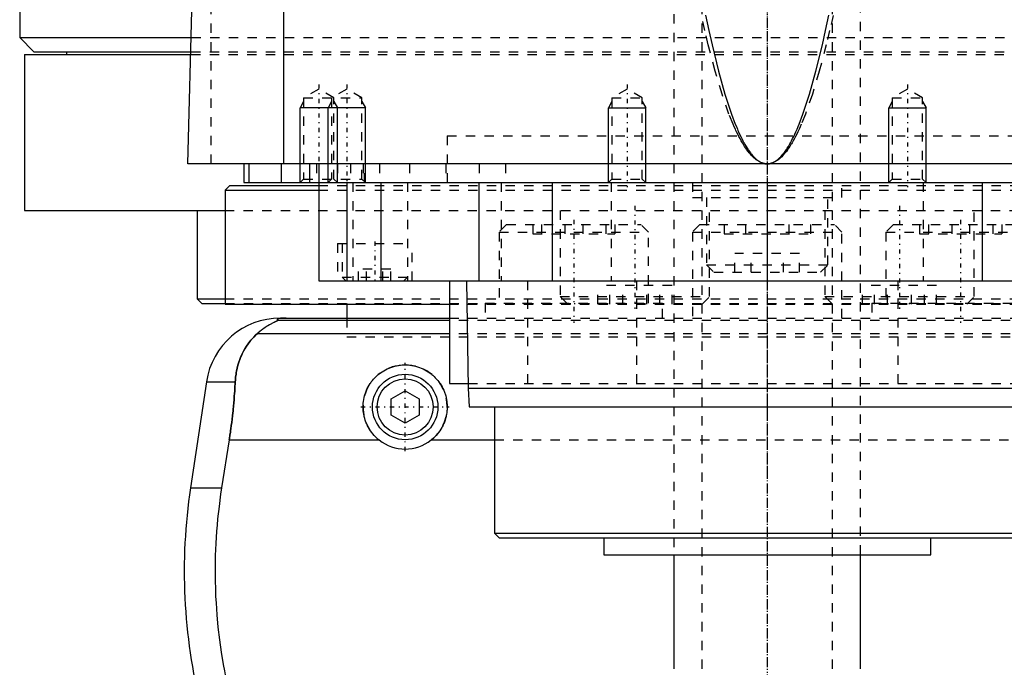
# Model space of a CAD drawing. Extents: x -90 to 90, y -104 to 484.
# Tile 3 of 8: x -80 to 25, y -37 to 32. Entities that reach past the tile are written whole.
import ezdxf

# ---------------------------------------------------------------- set-up
doc = ezdxf.new("R2010")
doc.units = 0
doc.linetypes.add('CENTER', pattern=[1.5, 0.45, -0.5, 0.05, -0.5])
doc.linetypes.add('DASHED', pattern=[2, 1, -1])
for name, color, linetype in [('AM_0', 7, 'CONTINUOUS'), ('AM_10', 7, 'CONTINUOUS'), ('AM_3', 7, 'DASHED'), ('AM_7', 7, 'CENTER')]:
    doc.layers.add(name, color=color, linetype=linetype)

msp = doc.modelspace()

# ---------------------------------------------------------------- linework, layer by layer
at = {"layer": 'AM_0', "color": 7, "linetype": 'CONTINUOUS'}
for p, q in [((-80, 291.5), (-80, 30)), ((-51.74, 16.5), (-51.74, 77.05)), ((-62, 16.5), (-60.5, 73.35)), ((-80, 30), (-78.5, 28.5)), ((-80, 30), (-61.61, 30)), ((-78.5, 28.5), (-61.65, 28.5)), ((-75, 28.5), (-75, 28.2)), ((-79.5, 28.2), (-79.5, 11.5)), ((-79.5, 28.2), (-61.66, 28.2)), ((62, 16.5), (-62, 16.5)), ((-56, 16.5), (-56, 14.5)), ((-55.47, 16.5), (-55.47, 14.5)), ((-52, 16.5), (-52, 14.5)), ((-49, 16.5), (-49, 14.5)), ((-48, 16.5), (-48, 4)), ((-57.5, 14.2), (-58, 13.7)), ((-58, 13.7), (-58, 1.5)), ((-58, 13.7), (-48.01, 13.7)), ((-57.5, 14.2), (-48.01, 14.2)), ((-56, 14.5), (56, 14.5)), ((-45, 14.5), (-45, 4)), ((-41.36, 14.5), (-41.36, 4)), ((-30.85, 14.5), (-30.85, 4)), ((-23, 14.5), (-23, 4)), ((-13, 14.5), (-13, 14.5)), ((0, 14.5), (0, 4)), ((13, 14.5), (13, 14.5)), ((23, 14.5), (23, 4)), ((-79.5, 11.5), (-58.06, 11.5)), ((-61, 11.5), (-61, 2.08)), ((-48, 4), (48, 4)), ((-34, 4), (-34, -7)), ((-32.18, 4), (-32, -7.5)), ((-61, 2.08), (-60.5, 1.58)), ((-61, 2.08), (-58.04, 2.08)), ((-60.5, 1.58), (-58.02, 1.58)), ((-58, 1.5), (-34.04, 1.5)), ((-45, 1.5), (-45, 0)), ((-52.11, 0), (-34, 0)), ((-34, -0.25), (-52.38, -0.25)), ((-34, -1.69), (-54.6, -1.69)), ((-60.02, -6.81), (-61.72, -18.16)), ((-60.02, -6.81), (-56.93, -6.81)), ((-34, -7), (-32.01, -7)), ((-40.25, -8.63), (-38.75, -7.77)), ((-38.75, -7.77), (-37.25, -8.63)), ((-32, -7.5), (-31.9, -9.5)), ((-32, -7.5), (32, -7.5)), ((-40.25, -10.37), (-40.25, -8.63)), ((-37.25, -8.63), (-37.25, -10.37)), ((-38.75, -11.23), (-40.25, -10.37)), ((-37.25, -10.37), (-38.75, -11.23)), ((-31.9, -9.5), (31.9, -9.5)), ((-29.18, -9.5), (-29.18, -23)), ((-57.58, -13.03), (-58.39, -18.16)), ((-57.58, -13.03), (-41.54, -13.03)), ((-35.96, -13.03), (-29.18, -13.03)), ((-61.72, -18.16), (-58.39, -18.16)), ((-29.18, -23), (-28.68, -23.5)), ((-29.18, -23), (29.18, -23)), ((-28.68, -23.5), (28.68, -23.5)), ((-17.5, -23.5), (-17.5, -25.3)), ((17.5, -25.3), (17.5, -23.5)), ((-17.5, -25.3), (17.5, -25.3)), ((-10, -25.3), (-10, -37.5)), ((10, -37.5), (10, -25.3))]:
    msp.add_line(p, q, dxfattribs=at)
for points in [[(-6.59, 32.39, 0), (-6.24, 30.76, 0), (-5.9, 29.22, 0), (-5.21, 26.41, 0), (-4.52, 23.94, 0), (-3.82, 21.83, 0), (-3.42, 20.76, 0), (-3.3, 20.48, 0), (-3.19, 20.2, 0), (-3.13, 20.07, 0), (-3.07, 19.94, 0), (-2.95, 19.68, 0), (-2.84, 19.44, 0), (-2.72, 19.2, 0), (-2.61, 18.98, 0), (-2.49, 18.76, 0), (-2.43, 18.66, 0), (-2.38, 18.56, 0), (-2.26, 18.36, 0), (-2.14, 18.18, 0), (-2.09, 18.09, 0), (-2.03, 18, 0), (-1.91, 17.83, 0), (-1.8, 17.68, 0), (-1.74, 17.6, 0), (-1.68, 17.53, 0), (-1.56, 17.39, 0), (-1.45, 17.27, 0), (-1.33, 17.15, 0), (-1.22, 17.04, 0), (-1.1, 16.94, 0), (-1.04, 16.9, 0), (-0.99, 16.85, 0), (-0.87, 16.78, 0), (-0.75, 16.71, 0), (-0.64, 16.65, 0), (-0.57, 16.62, 0), (-0.55, 16.61, 0), (-0.53, 16.6, 0), (-0.52, 16.6, 0), (-0.51, 16.6, 0), (-0.49, 16.59, 0), (-0.47, 16.58, 0), (-0.45, 16.58, 0), (-0.43, 16.57, 0), (-0.42, 16.56, 0), (-0.41, 16.56, 0), (-0.4, 16.56, 0), (-0.38, 16.55, 0), (-0.36, 16.55, 0), (-0.35, 16.54, 0), (-0.34, 16.54, 0), (-0.32, 16.54, 0), (-0.3, 16.53, 0), (-0.29, 16.53, 0), (-0.28, 16.53, 0), (-0.26, 16.52, 0), (-0.24, 16.52, 0), (-0.22, 16.52, 0), (-0.2, 16.51, 0), (-0.18, 16.51, 0), (-0.17, 16.51, 0), (-0.16, 16.51, 0), (-0.14, 16.51, 0), (-0.13, 16.51, 0), (-0.11, 16.5, 0), (-0.09, 16.5, 0), (-0.07, 16.5, 0), (-0.06, 16.5, 0), (-0.05, 16.5, 0), (-0.03, 16.5, 0), (-0.01, 16.5, 0), (0, 16.5, 0)], [(0, 16.5, 0), (0.01, 16.5, 0), (0.03, 16.5, 0), (0.05, 16.5, 0), (0.06, 16.5, 0), (0.07, 16.5, 0), (0.09, 16.5, 0), (0.11, 16.5, 0), (0.13, 16.51, 0), (0.14, 16.51, 0), (0.16, 16.51, 0), (0.17, 16.51, 0), (0.18, 16.51, 0), (0.2, 16.51, 0), (0.22, 16.52, 0), (0.24, 16.52, 0), (0.26, 16.52, 0), (0.28, 16.53, 0), (0.29, 16.53, 0), (0.3, 16.53, 0), (0.32, 16.54, 0), (0.34, 16.54, 0), (0.35, 16.54, 0), (0.36, 16.55, 0), (0.38, 16.55, 0), (0.4, 16.56, 0), (0.41, 16.56, 0), (0.42, 16.56, 0), (0.43, 16.57, 0), (0.45, 16.58, 0), (0.47, 16.58, 0), (0.49, 16.59, 0), (0.51, 16.6, 0), (0.52, 16.6, 0), (0.53, 16.6, 0), (0.55, 16.61, 0), (0.57, 16.62, 0), (0.59, 16.63, 0), (0.61, 16.63, 0), (0.63, 16.64, 0), (0.64, 16.65, 0), (0.65, 16.65, 0), (0.67, 16.66, 0), (0.69, 16.67, 0), (0.75, 16.71, 0), (0.87, 16.78, 0), (0.99, 16.85, 0), (1.04, 16.9, 0), (1.1, 16.94, 0), (1.22, 17.04, 0), (1.33, 17.15, 0), (1.45, 17.27, 0), (1.56, 17.39, 0), (1.68, 17.53, 0), (1.74, 17.6, 0), (1.8, 17.68, 0), (1.91, 17.83, 0), (2.03, 18, 0), (2.09, 18.09, 0), (2.14, 18.18, 0), (2.26, 18.36, 0), (2.38, 18.56, 0), (2.43, 18.66, 0), (2.49, 18.76, 0), (2.61, 18.98, 0), (2.72, 19.2, 0), (2.84, 19.44, 0), (2.95, 19.68, 0), (3.07, 19.94, 0), (3.13, 20.07, 0), (3.19, 20.2, 0), (3.3, 20.48, 0), (3.42, 20.76, 0), (3.82, 21.83, 0), (4.52, 23.94, 0), (5.21, 26.41, 0), (5.9, 29.22, 0), (6.24, 30.76, 0), (6.59, 32.39, 0)], [(-51.49, 0, 0), (-51.5, 0, 0), (-51.51, 0, 0), (-51.52, 0, 0), (-51.52, 0, 0), (-51.53, 0, 0), (-51.53, 0, 0), (-51.54, 0, 0), (-51.55, 0, 0), (-51.56, 0, 0), (-51.57, 0, 0), (-51.57, 0, 0), (-51.58, 0, 0), (-51.59, 0, 0), (-51.6, 0, 0), (-51.6, 0, 0), (-51.61, 0, 0), (-51.62, 0, 0), (-51.63, 0, 0), (-51.63, 0, 0), (-51.64, 0, 0), (-51.65, 0, 0), (-51.65, 0, 0), (-51.66, 0, 0), (-51.67, 0, 0), (-51.67, 0, 0), (-51.68, 0, 0), (-51.68, 0, 0), (-51.69, 0, 0), (-51.7, 0, 0), (-51.7, 0, 0), (-51.71, 0, 0), (-51.72, 0, 0), (-51.72, 0, 0), (-51.73, 0, 0), (-51.73, 0, 0), (-51.74, 0, 0), (-51.75, 0, 0), (-51.76, 0, 0), (-51.76, -0.01, 0), (-51.77, -0.01, 0), (-51.77, -0.01, 0), (-51.78, -0.01, 0), (-51.78, -0.01, 0), (-51.79, -0.01, 0), (-51.8, -0.01, 0), (-51.8, -0.01, 0), (-51.81, -0.01, 0), (-51.81, -0.01, 0), (-51.82, -0.01, 0), (-51.82, -0.01, 0), (-51.84, -0.01, 0), (-51.87, -0.01, 0), (-51.89, -0.01, 0), (-51.91, -0.01, 0), (-51.93, -0.01, 0), (-51.96, -0.02, 0), (-51.99, -0.02, 0), (-52.01, -0.02, 0), (-52.04, -0.02, 0), (-52.05, -0.03, 0), (-52.06, -0.03, 0), (-52.08, -0.03, 0), (-52.1, -0.03, 0), (-52.1, -0.03, 0), (-52.11, -0.03, 0), (-52.13, -0.04, 0), (-52.15, -0.04, 0), (-52.15, -0.04, 0), (-52.16, -0.04, 0), (-52.17, -0.04, 0), (-52.19, -0.04, 0), (-52.23, -0.05, 0), (-52.3, -0.07, 0), (-52.35, -0.08, 0), (-52.39, -0.1, 0), (-52.41, -0.11, 0), (-52.42, -0.12, 0), (-52.43, -0.13, 0), (-52.45, -0.14, 0), (-52.45, -0.16, 0), (-52.45, -0.17, 0), (-52.45, -0.19, 0), (-52.44, -0.2, 0), (-52.44, -0.21, 0), (-52.43, -0.22, 0), (-52.41, -0.23, 0), (-52.39, -0.25, 0), (-52.38, -0.25, 0)], [(-52.38, -0.25, 0), (-52.38, -0.25, 0), (-52.38, -0.26, 0), (-52.38, -0.26, 0), (-52.38, -0.26, 0), (-52.38, -0.26, 0), (-52.38, -0.26, 0), (-52.38, -0.27, 0), (-52.38, -0.27, 0), (-52.38, -0.27, 0), (-52.39, -0.27, 0), (-52.39, -0.28, 0), (-52.39, -0.28, 0), (-52.4, -0.28, 0), (-52.41, -0.28, 0), (-52.41, -0.29, 0), (-52.42, -0.29, 0), (-52.43, -0.3, 0), (-52.43, -0.3, 0), (-52.44, -0.3, 0), (-52.45, -0.31, 0), (-52.46, -0.31, 0), (-52.46, -0.31, 0), (-52.47, -0.32, 0), (-52.48, -0.32, 0), (-52.49, -0.33, 0), (-52.5, -0.33, 0), (-52.5, -0.33, 0), (-52.51, -0.34, 0), (-52.53, -0.34, 0), (-52.54, -0.35, 0), (-52.55, -0.35, 0), (-52.57, -0.36, 0), (-52.57, -0.36, 0), (-52.58, -0.37, 0), (-52.6, -0.37, 0), (-52.61, -0.38, 0), (-52.66, -0.4, 0), (-52.76, -0.45, 0), (-52.88, -0.51, 0), (-53, -0.57, 0), (-53.06, -0.6, 0), (-53.13, -0.64, 0), (-53.27, -0.72, 0), (-53.43, -0.81, 0), (-53.59, -0.91, 0), (-53.76, -1.02, 0), (-53.94, -1.15, 0), (-54.03, -1.21, 0), (-54.12, -1.29, 0), (-54.31, -1.44, 0), (-54.5, -1.6, 0), (-54.6, -1.69, 0)], [(-54.6, -1.69, 0), (-54.72, -1.8, 0), (-54.94, -2.02, 0), (-55.16, -2.25, 0), (-55.26, -2.37, 0), (-55.36, -2.49, 0), (-55.55, -2.74, 0), (-55.73, -3, 0), (-55.9, -3.27, 0), (-56.06, -3.55, 0), (-56.2, -3.83, 0), (-56.27, -3.98, 0), (-56.33, -4.12, 0), (-56.45, -4.42, 0), (-56.55, -4.72, 0), (-56.65, -5.03, 0), (-56.73, -5.34, 0), (-56.8, -5.66, 0), (-56.82, -5.83, 0), (-56.85, -5.99, 0), (-56.89, -6.32, 0), (-56.92, -6.65, 0), (-56.93, -6.81, 0)], [(-41.54, -13.03, 0), (-41.62, -12.97, 0), (-41.77, -12.83, 0), (-41.92, -12.69, 0), (-41.99, -12.62, 0), (-42.06, -12.55, 0), (-42.2, -12.39, 0), (-42.33, -12.23, 0), (-42.45, -12.06, 0), (-42.57, -11.89, 0), (-42.67, -11.7, 0), (-42.72, -11.61, 0), (-42.77, -11.52, 0), (-42.86, -11.32, 0), (-42.95, -11.13, 0), (-43.02, -10.93, 0), (-43.08, -10.73, 0), (-43.13, -10.52, 0), (-43.15, -10.42, 0), (-43.18, -10.32, 0), (-43.21, -10.11, 0), (-43.23, -9.91, 0), (-43.24, -9.81, 0), (-43.25, -9.71, 0), (-43.25, -9.51, 0), (-43.25, -9.31, 0), (-43.24, -9.21, 0), (-43.23, -9.11, 0), (-43.21, -8.91, 0), (-43.18, -8.7, 0), (-43.14, -8.5, 0), (-43.09, -8.3, 0), (-43.03, -8.1, 0), (-42.99, -8.01, 0), (-42.96, -7.91, 0), (-42.88, -7.72, 0), (-42.8, -7.53, 0), (-42.7, -7.34, 0), (-42.6, -7.17, 0), (-42.49, -6.99, 0), (-42.43, -6.91, 0), (-42.37, -6.83, 0), (-42.25, -6.67, 0), (-42.12, -6.52, 0), (-41.98, -6.37, 0), (-41.84, -6.23, 0), (-41.7, -6.1, 0), (-41.62, -6.03, 0), (-41.54, -5.97, 0), (-41.38, -5.85, 0), (-41.21, -5.73, 0), (-41.03, -5.62, 0), (-40.85, -5.52, 0), (-40.67, -5.43, 0), (-40.57, -5.38, 0), (-40.47, -5.34, 0), (-40.28, -5.27, 0), (-40.08, -5.2, 0), (-39.87, -5.14, 0), (-39.67, -5.1, 0), (-39.46, -5.06, 0), (-39.36, -5.04, 0), (-39.26, -5.03, 0), (-39.05, -5.01, 0), (-38.85, -5, 0), (-38.75, -5, 0), (-38.65, -5, 0), (-38.45, -5.01, 0), (-38.24, -5.03, 0), (-38.14, -5.04, 0), (-38.04, -5.06, 0), (-37.83, -5.1, 0), (-37.63, -5.14, 0), (-37.42, -5.2, 0), (-37.22, -5.27, 0), (-37.03, -5.34, 0), (-36.93, -5.38, 0), (-36.83, -5.43, 0), (-36.65, -5.52, 0), (-36.47, -5.62, 0), (-36.29, -5.73, 0), (-36.12, -5.85, 0), (-35.96, -5.97, 0), (-35.88, -6.03, 0), (-35.8, -6.1, 0), (-35.66, -6.23, 0), (-35.52, -6.37, 0), (-35.38, -6.52, 0), (-35.25, -6.67, 0), (-35.13, -6.83, 0), (-35.07, -6.91, 0), (-35.01, -6.99, 0), (-34.9, -7.17, 0), (-34.8, -7.34, 0), (-34.7, -7.53, 0), (-34.62, -7.72, 0), (-34.54, -7.91, 0), (-34.51, -8.01, 0), (-34.47, -8.1, 0), (-34.41, -8.3, 0), (-34.36, -8.5, 0), (-34.32, -8.7, 0), (-34.29, -8.91, 0), (-34.27, -9.11, 0), (-34.26, -9.21, 0), (-34.25, -9.31, 0), (-34.25, -9.51, 0), (-34.25, -9.71, 0), (-34.26, -9.81, 0), (-34.27, -9.91, 0), (-34.29, -10.11, 0), (-34.32, -10.32, 0), (-34.35, -10.42, 0), (-34.37, -10.52, 0), (-34.42, -10.73, 0), (-34.48, -10.93, 0), (-34.55, -11.13, 0), (-34.64, -11.32, 0), (-34.73, -11.52, 0), (-34.78, -11.61, 0), (-34.83, -11.7, 0), (-34.93, -11.89, 0), (-35.05, -12.06, 0), (-35.17, -12.23, 0), (-35.3, -12.39, 0), (-35.44, -12.55, 0), (-35.51, -12.62, 0), (-35.58, -12.69, 0), (-35.73, -12.83, 0), (-35.88, -12.97, 0), (-35.96, -13.03, 0)], [(-56.93, -6.81, 0), (-56.94, -6.99, 0), (-56.96, -7.33, 0), (-56.98, -7.68, 0), (-56.99, -7.85, 0), (-57, -8.03, 0), (-57.03, -8.37, 0), (-57.06, -8.72, 0), (-57.09, -9.07, 0), (-57.12, -9.42, 0), (-57.15, -9.77, 0), (-57.17, -9.94, 0), (-57.19, -10.12, 0), (-57.23, -10.46, 0), (-57.27, -10.81, 0), (-57.31, -11.15, 0), (-57.36, -11.5, 0), (-57.4, -11.84, 0), (-57.43, -12.01, 0), (-57.45, -12.18, 0), (-57.5, -12.52, 0), (-57.55, -12.86, 0), (-57.58, -13.03, 0)], [(-58.39, -18.16, 0), (-58.5, -18.82, 0), (-58.67, -20.16, 0), (-58.82, -21.48, 0), (-58.88, -22.14, 0), (-58.94, -22.8, 0), (-59.02, -24.1, 0), (-59.07, -25.38, 0), (-59.09, -26.64, 0), (-59.09, -27.88, 0), (-59.06, -29.15, 0), (-59.03, -29.79, 0), (-58.99, -30.44, 0), (-58.9, -31.75, 0), (-58.78, -33.07, 0), (-58.62, -34.4, 0), (-58.43, -35.73, 0), (-58.21, -37.05, 0), (-58.09, -37.72, 0), (-57.96, -38.38, 0), (-57.68, -39.69, 0), (-57.37, -40.98, 0), (-57.2, -41.62, 0)]]:
    msp.add_polyline3d(points, dxfattribs=at)
for radius in [3.5, 3]:
    msp.add_circle((-38.75, -9.5), radius, dxfattribs=at)
for centre, radius, start, end in [((-52.11, -8), 8, 90, 171.467), ((-38.75, -9.5), 4.5, 231.7104, 308.2896), ((-2.39, -27.06), 60, 171.467, 194.0378)]:
    msp.add_arc(centre, radius, start, end, dxfattribs=at)
at = {"layer": 'AM_10', "color": 7, "linetype": 'CONTINUOUS'}
for p, q in [((-49.62, 23.16), (-50, 22.5)), ((-50, 14.5), (-50, 22.5)), ((-43, 22.5), (-50, 22.5)), ((-46.62, 23.16), (-47, 22.5)), ((-47, 14.5), (-47, 22.5)), ((-46.38, 23.16), (-46, 22.5)), ((-46, 14.5), (-46, 22.5)), ((-43.38, 23.16), (-43, 22.5)), ((-43, 14.5), (-43, 22.5)), ((-16.62, 23.16), (-17, 22.5)), ((-17, 14.5), (-17, 22.5)), ((-17, 22.5), (-13, 22.5)), ((-13.38, 23.16), (-13, 22.5)), ((-13, 14.5), (-13, 22.5)), ((13.38, 23.16), (13, 22.5)), ((13, 14.5), (13, 22.5)), ((13, 22.5), (17, 22.5)), ((16.62, 23.16), (17, 22.5)), ((17, 14.5), (17, 22.5))]:
    msp.add_line(p, q, dxfattribs=at)
at = {"layer": 'AM_3', "color": 6, "linetype": 'DASHED'}
for p, q in [((-7, 457.5), (-7, -77.5)), ((7, -77.5), (7, 457.5)), ((-10, 212.5), (-10, -25.3)), ((10, -25.3), (10, 212.5)), ((-59.5, 16.5), (-59.5, 75.49)), ((-61.61, 30), (61.61, 30)), ((-61.65, 28.5), (61.65, 28.5)), ((-61.66, 28.2), (61.66, 28.2)), ((-48, 24.5), (-49.62, 23.56)), ((-46.38, 23.56), (-48, 24.5)), ((-45, 24.5), (-46.62, 23.56)), ((-43.38, 23.56), (-45, 24.5)), ((-15, 24.5), (-16.62, 23.56)), ((-13.38, 23.56), (-15, 24.5)), ((15, 24.5), (13.38, 23.56)), ((16.62, 23.56), (15, 24.5)), ((-49.62, 23.56), (-49.62, 14.88)), ((-49.62, 23.56), (-43.38, 23.56)), ((-46.62, 23.56), (-46.62, 14.88)), ((-46.38, 14.88), (-46.38, 23.56)), ((-43.38, 14.88), (-43.38, 23.56)), ((-16.62, 23.56), (-16.62, 14.88)), ((-16.62, 23.56), (-13.38, 23.56)), ((-13.38, 14.88), (-13.38, 23.56)), ((13.38, 23.56), (13.38, 14.88)), ((13.38, 23.56), (16.62, 23.56)), ((16.62, 14.88), (16.62, 23.56)), ((-34.25, 19.5), (34.25, 19.5)), ((-34.25, 19.5), (-34.25, 14.2)), ((-34.25, 19.5), (0, 19.5)), ((-48.25, 16.5), (-48.25, 14.5)), ((-46, 16.5), (-46, 14.5)), ((-44.59, 16.5), (-44.59, 14.5)), ((-43.24, 16.5), (-43.24, 14.5)), ((-43.09, 14.5), (-43.09, 16.5)), ((-41.5, 16.5), (-41.5, 14.5)), ((-38.29, 16.5), (-38.29, 14.5)), ((-34.38, 16.5), (-34.38, 14.5)), ((-30.84, 16.5), (-30.84, 14.5)), ((-28, 16.5), (-28, 14.5)), ((-49.62, 14.88), (-50, 14.5)), ((-49.62, 14.88), (-43.38, 14.88)), ((-46.62, 14.88), (-47, 14.5)), ((-46, 14.5), (-46.38, 14.88)), ((-43, 14.5), (-43.38, 14.88)), ((-16.62, 14.88), (-17, 14.5)), ((-16.62, 14.88), (-13.38, 14.88)), ((-13, 14.5), (-13.38, 14.88)), ((13.38, 14.88), (13, 14.5)), ((13.38, 14.88), (16.62, 14.88)), ((17, 14.5), (16.62, 14.88)), ((-48.01, 14.2), (48.01, 14.2)), ((-48.01, 13.7), (48.01, 13.7)), ((-44.34, 14.5), (-44.34, 4)), ((-38.5, 14.5), (-38.5, 4)), ((-28.48, 14.5), (-28.48, 4)), ((-16.7, 14.5), (-16.7, 4)), ((-8, 14.5), (-8, 12.9)), ((8, 12.9), (8, 14.5)), ((16.7, 14.5), (16.7, 4)), ((-8, 12.9), (8, 12.9)), ((-6.5, 12.9), (-6.5, 5.7)), ((6.5, 5.7), (6.5, 12.9)), ((-58.06, 11.5), (58.06, 11.5)), ((-22.16, 11.5), (-22.16, 2.3)), ((-6.16, 2.3), (-6.16, 11.5)), ((6.16, 11.5), (6.16, 2.3)), ((22.16, 2.3), (22.16, 11.5)), ((-27.9, 10), (-28.7, 9.2)), ((-27.9, 10), (-13.5, 10)), ((-25.1, 10), (-25.1, 9)), ((-24.14, 10), (-24.14, 9)), ((-21.66, 10), (-21.66, 9)), ((-19.74, 10), (-19.74, 9)), ((-17.27, 10), (-17.27, 9)), ((-16.31, 10), (-16.31, 9)), ((-12.7, 9.2), (-13.5, 10)), ((-7.2, 10), (-8, 9.2)), ((-7.2, 10), (7.2, 10)), ((-4.62, 10), (-4.62, 9)), ((-2.31, 10), (-2.31, 9)), ((2.31, 10), (2.31, 9)), ((4.62, 10), (4.62, 9)), ((8, 9.2), (7.2, 10)), ((13.5, 10), (12.7, 9.2)), ((13.5, 10), (27.9, 10)), ((16.31, 10), (16.31, 9)), ((17.27, 10), (17.27, 9)), ((19.74, 10), (19.74, 9)), ((21.66, 10), (21.66, 9)), ((24.14, 10), (24.14, 9)), ((25.1, 10), (25.1, 9)), ((-28.7, 9.2), (-28.7, 1.6)), ((-28.7, 9.2), (-12.7, 9.2)), ((-25.1, 9), (-16.31, 9)), ((-12.7, 1.6), (-12.7, 9.2)), ((-8, 9.2), (-8, 0)), ((-8, 9.2), (8, 9.2)), ((-4.62, 9), (4.62, 9)), ((8, 0), (8, 9.2)), ((12.7, 9.2), (12.7, 1.6)), ((12.7, 9.2), (28.7, 9.2)), ((16.31, 9), (25.1, 9)), ((-46, 8), (-46, 4)), ((-46, 8), (-38, 8)), ((-45.5, 8), (-45.5, 4.4)), ((-38, 4), (-38, 8)), ((-3.46, 4.9), (-3.46, 6.9)), ((3.46, 6.9), (-3.46, 6.9)), ((-1.73, 4.9), (-1.73, 6.9)), ((1.73, 4.9), (1.73, 6.9)), ((3.46, 4.9), (3.46, 6.9)), ((-6.5, 5.7), (-5.7, 4.9)), ((-6.5, 5.7), (6.5, 5.7)), ((5.7, 4.9), (6.5, 5.7)), ((-45.5, 4.4), (-45.1, 4)), ((-45.5, 4.4), (-38.5, 4.4)), ((-43.73, 4), (-43.73, 5.25)), ((-40.27, 5.25), (-43.73, 5.25)), ((-42.87, 4), (-42.87, 5.25)), ((-41.13, 4), (-41.13, 5.25)), ((-40.27, 4), (-40.27, 5.25)), ((-38.9, 4), (-38.5, 4.4)), ((-5.7, 4.9), (5.7, 4.9)), ((-25.65, 4), (-25.65, -7)), ((-18.12, 1.5), (-18.12, 3.5)), ((-10.19, 3.5), (-18.12, 3.5)), ((-16.83, 1.5), (-16.83, 3.5)), ((-15.44, 1.5), (-15.44, 3.5)), ((-13.98, 4), (-13.98, -7)), ((-12.87, 1.5), (-12.87, 3.5)), ((-11.48, 1.5), (-11.48, 3.5)), ((-10.19, 1.5), (-10.19, 3.5)), ((10.19, 1.5), (10.19, 3.5)), ((18.12, 3.5), (10.19, 3.5)), ((11.48, 1.5), (11.48, 3.5)), ((12.87, 1.5), (12.87, 3.5)), ((13.98, 4), (13.98, -7)), ((15.44, 1.5), (15.44, 3.5)), ((16.83, 1.5), (16.83, 3.5)), ((18.12, 1.5), (18.12, 3.5)), ((-22.16, 2.3), (-21.36, 1.5)), ((-22.16, 2.3), (-6.16, 2.3)), ((-6.96, 1.5), (-6.16, 2.3)), ((6.16, 2.3), (6.96, 1.5)), ((6.16, 2.3), (22.16, 2.3)), ((21.36, 1.5), (22.16, 2.3)), ((-58.04, 2.08), (58.04, 2.08)), ((-58.02, 1.58), (58.02, 1.58)), ((-45, 1.58), (-45, 1.5)), ((-34.04, 1.5), (34.04, 1.5)), ((-30.2, 1.6), (-30.2, 0)), ((-30.2, 1.6), (-11.2, 1.6)), ((-20.59, 1.5), (-20.59, 1.6)), ((-15.21, 1.6), (-15.21, 1.5)), ((-11.2, 0), (-11.2, 1.6)), ((11.2, 1.6), (11.2, 0)), ((11.2, 1.6), (30.2, 1.6)), ((15.21, 1.5), (15.21, 1.6)), ((20.59, 1.6), (20.59, 1.5)), ((-45, 0), (-45, -2)), ((-34, 0), (34, 0)), ((34, -0.25), (-34, -0.25)), ((-45, -2), (45, -2)), ((-45, -2), (45, -2)), ((34, -1.69), (-34, -1.69)), ((-32.01, -7), (32.01, -7)), ((-29.18, -13.03), (29.18, -13.03))]:
    msp.add_line(p, q, dxfattribs=at)
for points in [[(0, 16.5, 0), (-0.01, 16.5, 0), (-0.03, 16.5, 0), (-0.05, 16.5, 0), (-0.06, 16.5, 0), (-0.07, 16.5, 0), (-0.09, 16.5, 0), (-0.11, 16.5, 0), (-0.13, 16.51, 0), (-0.15, 16.51, 0), (-0.18, 16.51, 0), (-0.19, 16.51, 0), (-0.2, 16.51, 0), (-0.22, 16.51, 0), (-0.24, 16.52, 0), (-0.26, 16.52, 0), (-0.28, 16.52, 0), (-0.3, 16.53, 0), (-0.31, 16.53, 0), (-0.32, 16.53, 0), (-0.34, 16.54, 0), (-0.36, 16.54, 0), (-0.37, 16.54, 0), (-0.38, 16.55, 0), (-0.4, 16.55, 0), (-0.42, 16.56, 0), (-0.43, 16.56, 0), (-0.44, 16.56, 0), (-0.46, 16.57, 0), (-0.49, 16.58, 0), (-0.51, 16.58, 0), (-0.53, 16.59, 0), (-0.55, 16.6, 0), (-0.56, 16.6, 0), (-0.57, 16.6, 0), (-0.59, 16.61, 0), (-0.61, 16.62, 0), (-0.68, 16.65, 0), (-0.81, 16.71, 0), (-0.93, 16.78, 0), (-1.05, 16.85, 0), (-1.12, 16.9, 0), (-1.18, 16.94, 0), (-1.3, 17.04, 0), (-1.43, 17.15, 0), (-1.55, 17.26, 0), (-1.67, 17.39, 0), (-1.8, 17.53, 0), (-1.86, 17.6, 0), (-1.92, 17.68, 0), (-2.05, 17.83, 0), (-2.17, 18, 0), (-2.23, 18.09, 0), (-2.29, 18.17, 0), (-2.42, 18.36, 0), (-2.54, 18.56, 0), (-2.6, 18.66, 0), (-2.66, 18.76, 0), (-2.79, 18.98, 0), (-2.91, 19.2, 0), (-3.04, 19.44, 0), (-3.16, 19.68, 0), (-3.28, 19.94, 0), (-3.35, 20.07, 0), (-3.41, 20.2, 0), (-3.53, 20.47, 0), (-3.65, 20.76, 0), (-4.09, 21.83, 0), (-4.83, 23.94, 0), (-5.57, 26.4, 0), (-6.31, 29.22, 0), (-6.68, 30.76, 0), (-7.05, 32.38, 0)], [(7.05, 32.38, 0), (6.68, 30.76, 0), (6.31, 29.22, 0), (5.57, 26.4, 0), (4.83, 23.94, 0), (4.09, 21.83, 0), (3.65, 20.76, 0), (3.53, 20.47, 0), (3.41, 20.2, 0), (3.35, 20.07, 0), (3.28, 19.94, 0), (3.16, 19.68, 0), (3.04, 19.44, 0), (2.91, 19.2, 0), (2.79, 18.98, 0), (2.66, 18.76, 0), (2.6, 18.66, 0), (2.54, 18.56, 0), (2.42, 18.36, 0), (2.29, 18.17, 0), (2.23, 18.09, 0), (2.17, 18, 0), (2.05, 17.83, 0), (1.92, 17.68, 0), (1.86, 17.6, 0), (1.8, 17.53, 0), (1.67, 17.39, 0), (1.55, 17.26, 0), (1.43, 17.15, 0), (1.3, 17.04, 0), (1.18, 16.94, 0), (1.12, 16.9, 0), (1.05, 16.85, 0), (0.93, 16.78, 0), (0.81, 16.71, 0), (0.68, 16.65, 0), (0.56, 16.6, 0), (0.49, 16.58, 0), (0.46, 16.57, 0), (0.44, 16.56, 0), (0.43, 16.56, 0), (0.42, 16.56, 0), (0.4, 16.55, 0), (0.38, 16.55, 0), (0.37, 16.54, 0), (0.36, 16.54, 0), (0.34, 16.54, 0), (0.32, 16.53, 0), (0.31, 16.53, 0), (0.3, 16.53, 0), (0.28, 16.52, 0), (0.26, 16.52, 0), (0.24, 16.52, 0), (0.22, 16.51, 0), (0.2, 16.51, 0), (0.19, 16.51, 0), (0.18, 16.51, 0), (0.15, 16.51, 0), (0.13, 16.51, 0), (0.11, 16.5, 0), (0.09, 16.5, 0), (0.07, 16.5, 0), (0.06, 16.5, 0), (0.05, 16.5, 0), (0.03, 16.5, 0), (0.01, 16.5, 0), (0, 16.5, 0)], [(-56.93, -6.81, 0), (-56.92, -6.65, 0), (-56.89, -6.32, 0), (-56.85, -5.99, 0), (-56.82, -5.83, 0), (-56.8, -5.66, 0), (-56.73, -5.34, 0), (-56.65, -5.03, 0), (-56.55, -4.72, 0), (-56.45, -4.42, 0), (-56.33, -4.12, 0), (-56.27, -3.97, 0), (-56.2, -3.83, 0), (-56.06, -3.55, 0), (-55.9, -3.27, 0), (-55.73, -3, 0), (-55.55, -2.74, 0), (-55.36, -2.49, 0), (-55.26, -2.37, 0), (-55.16, -2.25, 0), (-54.94, -2.02, 0), (-54.72, -1.8, 0), (-54.6, -1.69, 0)], [(-57.58, -13.03, 0), (-57.55, -12.86, 0), (-57.5, -12.52, 0), (-57.45, -12.18, 0), (-57.43, -12.01, 0), (-57.4, -11.84, 0), (-57.36, -11.5, 0), (-57.31, -11.15, 0), (-57.27, -10.81, 0), (-57.23, -10.46, 0), (-57.19, -10.12, 0), (-57.17, -9.94, 0), (-57.15, -9.77, 0), (-57.12, -9.42, 0), (-57.09, -9.07, 0), (-57.06, -8.72, 0), (-57.03, -8.37, 0), (-57, -8.03, 0), (-56.99, -7.85, 0), (-56.98, -7.68, 0), (-56.96, -7.33, 0), (-56.94, -6.99, 0), (-56.93, -6.81, 0)]]:
    msp.add_polyline3d(points, dxfattribs=at)
msp.add_arc((-38.75, -9.5), 4.5, 308.2896, 231.7104, dxfattribs=at)
at = {"layer": 'AM_7', "color": 4, "linetype": 'CENTER'}
for p, q in [((0, 484.25), (0, -104.25)), ((0, 317.3), (0, -16.93)), ((0, 242.7), (0, -37.19)), ((-48, 25), (-48, 14)), ((-45, 25), (-45, 14)), ((-15, 25), (-15, 14)), ((15, 25), (15, 14)), ((0, 20.48), (0, -81.35)), ((-14.16, 12), (-14.16, 1)), ((14.16, 12), (14.16, 1)), ((-20.7, 10.5), (-20.7, -0.5)), ((20.7, 10.5), (20.7, -0.5)), ((-42, 8.2), (-42, 3.8)), ((-38.75, -14.23), (-38.75, -4.77)), ((-43.48, -9.5), (-34.02, -9.5))]:
    msp.add_line(p, q, dxfattribs=at)

doc.saveas('drawing.dxf')
